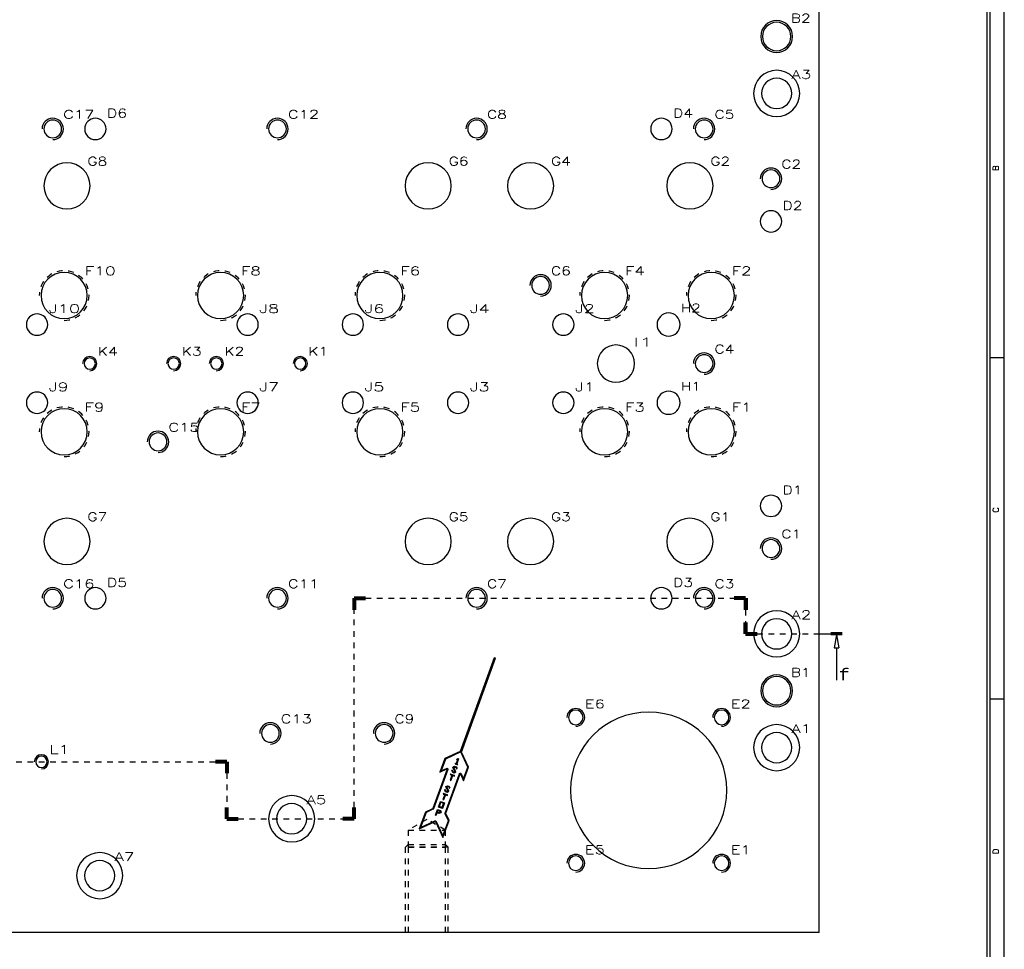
# Model space of a CAD drawing. Header units: inches. Extents: x 3 to 351, y 4 to 271.
# Tile 36 of 256: x 155 to 172, y 18 to 34. Entities that reach past the tile are written whole.
import ezdxf
from ezdxf.enums import TextEntityAlignment as Align

# ---------------------------------------------------------------- set-up
doc = ezdxf.new("R2010")
doc.units = ezdxf.units.IN
doc.header["$LTSCALE"] = 0.5
doc.header["$MEASUREMENT"] = 0
doc.linetypes.add('DIVIDE', pattern=[0.393701, 0.19685, -0.098425, 0, -0.098425])
doc.linetypes.add('HIDDEN', pattern=[0.225, 0.15, -0.075])
for name, color, linetype in [('MFB', 7, 'Continuous'), ('PLOTVIEW1', 7, 'Continuous'), ('STR_1', 7, 'Continuous')]:
    doc.layers.add(name, color=color, linetype=linetype)
doc.styles.add('VERO0-Simplex', font='simplex_.ttf')
doc.styles.add('VERO2-Courier New', font='cour.ttf')
doc.styles.add('VERO5-RomanD', font='romand__.ttf')

# ---------------------------------------------------------------- blocks, each defined once
blk = doc.blocks.new('ArrowheadSection')
at = {"color": 0}
for p, q in [((0, 1), (-1, 1)), ((0, 0.5), (-1, 0.5)), ((0, 0), (-1, 0)), ((0, -0.5), (-1, -0.5)), ((0, -1), (-1, -1))]:
    blk.add_line(p, q, dxfattribs=at)
blk = doc.blocks.new('ArrowheadSectionClosed')
at = {"color": 0}
for p, q in [((0, 0.02), (-1, 0.02)), ((0, 0.01), (-1, 0.01)), ((0, 0), (-1, 0)), ((0, -0.01), (-1, -0.01)), ((0, -0.02), (-1, -0.02)), ((-0.5, -0.02), (-0.7, -0.298)), ((-0.5, -0.02), (-0.3, -0.298)), ((-0.7, -0.298), (-0.3, -0.298)), ((-0.5, -0.298), (-0.5, -1))]:
    blk.add_line(p, q, dxfattribs=at)

msp = doc.modelspace()

# ---------------------------------------------------------------- linework, layer by layer
at = {"layer": 'MFB', "color": 254, "linetype": 'Continuous'}
for p, q in [((169.05, 18.098), (169.05, 38.098)), ((163.335, 22.928), (162.735, 21.28)), ((162.749, 21.28), (163.347, 22.924)), ((162.759, 21.271), (163.359, 22.92)), ((163.359, 22.92), (163.335, 22.928)), ((162.468, 21.156), (162.381, 20.917)), ((162.473, 21.151), (162.392, 20.928)), ((162.478, 21.147), (162.403, 20.94)), ((162.735, 21.28), (162.468, 21.156)), ((162.473, 21.151), (162.468, 21.156)), ((162.749, 21.28), (162.473, 21.151)), ((162.473, 21.151), (162.478, 21.147)), ((162.746, 21.272), (162.478, 21.147)), ((162.69, 21.136), (162.665, 21.069)), ((162.701, 21.149), (162.669, 21.061)), ((162.673, 21.142), (162.701, 21.156)), ((162.682, 21.139), (162.673, 21.142)), ((162.673, 21.142), (162.679, 21.131)), ((162.709, 21.153), (162.677, 21.065)), ((162.682, 21.139), (162.679, 21.131)), ((162.679, 21.131), (162.69, 21.136)), ((162.682, 21.139), (162.701, 21.149)), ((162.69, 21.136), (162.701, 21.149)), ((162.701, 21.156), (162.701, 21.149)), ((162.701, 21.156), (162.709, 21.153)), ((162.701, 21.149), (162.709, 21.153)), ((162.749, 21.28), (162.735, 21.28)), ((162.749, 21.28), (162.746, 21.272)), ((162.871, 21.004), (162.746, 21.272)), ((162.877, 21.004), (162.749, 21.28)), ((162.759, 21.271), (162.749, 21.28)), ((162.884, 21.004), (162.759, 21.271)), ((162.506, 20.968), (162.255, 20.277)), ((162.512, 20.966), (162.261, 20.275)), ((162.518, 20.963), (162.266, 20.273)), ((162.381, 20.917), (162.501, 20.973)), ((162.392, 20.928), (162.498, 20.978)), ((162.403, 20.94), (162.496, 20.984)), ((162.597, 20.953), (162.586, 20.948)), ((162.586, 20.948), (162.599, 20.92)), ((162.586, 20.948), (162.594, 20.945)), ((162.597, 20.953), (162.594, 20.945)), ((162.594, 20.945), (162.604, 20.925)), ((162.597, 20.953), (162.608, 20.93)), ((162.607, 21.007), (162.636, 21.02)), ((162.643, 20.927), (162.607, 21.007)), ((162.607, 21.007), (162.616, 21.004)), ((162.616, 21.004), (162.636, 21.013)), ((162.652, 20.924), (162.616, 21.004)), ((162.616, 21.004), (162.624, 21.001)), ((162.624, 21.001), (162.636, 21.006)), ((162.66, 20.921), (162.624, 21.001)), ((162.636, 21.02), (162.668, 21.008)), ((162.636, 21.02), (162.636, 21.013)), ((162.636, 21.013), (162.636, 21.006)), ((162.636, 21.013), (162.664, 21.003)), ((162.636, 21.006), (162.659, 20.998)), ((162.651, 21.074), (162.647, 21.062)), ((162.655, 21.066), (162.647, 21.062)), ((162.647, 21.062), (162.687, 21.048)), ((162.651, 21.074), (162.665, 21.069)), ((162.651, 21.074), (162.655, 21.066)), ((162.655, 21.066), (162.669, 21.061)), ((162.664, 21.003), (162.659, 20.998)), ((162.659, 20.998), (162.67, 20.974)), ((162.668, 21.008), (162.664, 21.003)), ((162.664, 21.003), (162.673, 20.983)), ((162.669, 21.061), (162.665, 21.069)), ((162.668, 21.008), (162.681, 20.98)), ((162.669, 21.061), (162.677, 21.065)), ((162.669, 21.061), (162.683, 21.056)), ((162.673, 20.983), (162.67, 20.974)), ((162.67, 20.974), (162.681, 20.98)), ((162.681, 20.98), (162.673, 20.983)), ((162.677, 21.065), (162.691, 21.06)), ((162.683, 21.056), (162.691, 21.06)), ((162.683, 21.056), (162.687, 21.048)), ((162.687, 21.048), (162.691, 21.06)), ((162.795, 20.797), (162.871, 21.004)), ((162.796, 20.781), (162.877, 21.004)), ((162.797, 20.766), (162.884, 21.004)), ((162.877, 21.004), (162.871, 21.004)), ((162.877, 21.004), (162.884, 21.004)), ((162.392, 20.928), (162.381, 20.917)), ((162.392, 20.928), (162.403, 20.94)), ((162.471, 20.198), (162.722, 20.889)), ((162.477, 20.196), (162.728, 20.887)), ((162.482, 20.194), (162.734, 20.885)), ((162.59, 20.863), (162.558, 20.775)), ((162.558, 20.775), (162.566, 20.779)), ((162.558, 20.775), (162.57, 20.771)), ((162.566, 20.886), (162.562, 20.874)), ((162.562, 20.874), (162.57, 20.877)), ((162.562, 20.874), (162.59, 20.863)), ((162.566, 20.886), (162.635, 20.86)), ((162.566, 20.886), (162.57, 20.877)), ((162.598, 20.867), (162.566, 20.779)), ((162.57, 20.771), (162.566, 20.779)), ((162.57, 20.877), (162.598, 20.867)), ((162.602, 20.859), (162.57, 20.771)), ((162.59, 20.863), (162.598, 20.867)), ((162.598, 20.867), (162.602, 20.859)), ((162.598, 20.867), (162.627, 20.857)), ((162.604, 20.925), (162.599, 20.92)), ((162.599, 20.92), (162.632, 20.908)), ((162.602, 20.859), (162.631, 20.849)), ((162.604, 20.925), (162.608, 20.93)), ((162.604, 20.925), (162.632, 20.915)), ((162.608, 20.93), (162.631, 20.922)), ((162.635, 20.86), (162.627, 20.857)), ((162.627, 20.857), (162.631, 20.849)), ((162.631, 20.922), (162.643, 20.927)), ((162.632, 20.915), (162.631, 20.922)), ((162.631, 20.849), (162.635, 20.86)), ((162.632, 20.915), (162.652, 20.924)), ((162.632, 20.908), (162.66, 20.921)), ((162.632, 20.915), (162.632, 20.908)), ((162.652, 20.924), (162.643, 20.927)), ((162.652, 20.924), (162.66, 20.921)), ((162.741, 20.885), (162.797, 20.766)), ((162.747, 20.888), (162.796, 20.781)), ((162.752, 20.89), (162.795, 20.797)), ((162.796, 20.781), (162.795, 20.797)), ((162.796, 20.781), (162.797, 20.766)), ((162.473, 20.613), (162.462, 20.607)), ((162.462, 20.607), (162.475, 20.579)), ((162.462, 20.607), (162.47, 20.604)), ((162.473, 20.613), (162.47, 20.604)), ((162.47, 20.604), (162.48, 20.584)), ((162.473, 20.613), (162.484, 20.589)), ((162.483, 20.666), (162.512, 20.679)), ((162.519, 20.587), (162.483, 20.666)), ((162.483, 20.666), (162.492, 20.663)), ((162.492, 20.663), (162.512, 20.672)), ((162.492, 20.663), (162.5, 20.66)), ((162.528, 20.584), (162.492, 20.663)), ((162.5, 20.66), (162.512, 20.666)), ((162.536, 20.58), (162.5, 20.66)), ((162.512, 20.679), (162.544, 20.667)), ((162.512, 20.679), (162.512, 20.672)), ((162.512, 20.672), (162.512, 20.666)), ((162.512, 20.672), (162.54, 20.662)), ((162.512, 20.666), (162.535, 20.657)), ((162.54, 20.662), (162.535, 20.657)), ((162.535, 20.657), (162.546, 20.634)), ((162.544, 20.667), (162.54, 20.662)), ((162.54, 20.662), (162.549, 20.642)), ((162.544, 20.667), (162.557, 20.639)), ((162.549, 20.642), (162.546, 20.634)), ((162.546, 20.634), (162.557, 20.639)), ((162.557, 20.639), (162.549, 20.642)), ((162.466, 20.523), (162.434, 20.435)), ((162.434, 20.435), (162.442, 20.438)), ((162.434, 20.435), (162.446, 20.43)), ((162.442, 20.545), (162.438, 20.533)), ((162.438, 20.533), (162.446, 20.537)), ((162.438, 20.533), (162.466, 20.523)), ((162.442, 20.545), (162.511, 20.52)), ((162.442, 20.545), (162.446, 20.537)), ((162.474, 20.526), (162.442, 20.438)), ((162.446, 20.43), (162.442, 20.438)), ((162.446, 20.537), (162.474, 20.526)), ((162.478, 20.518), (162.446, 20.43)), ((162.466, 20.523), (162.474, 20.526)), ((162.474, 20.526), (162.478, 20.518)), ((162.474, 20.526), (162.503, 20.516)), ((162.48, 20.584), (162.475, 20.579)), ((162.475, 20.579), (162.508, 20.567)), ((162.478, 20.518), (162.507, 20.508)), ((162.48, 20.584), (162.484, 20.589)), ((162.48, 20.584), (162.508, 20.574)), ((162.484, 20.589), (162.507, 20.581)), ((162.511, 20.52), (162.503, 20.516)), ((162.503, 20.516), (162.507, 20.508)), ((162.507, 20.581), (162.519, 20.587)), ((162.508, 20.574), (162.507, 20.581)), ((162.507, 20.508), (162.511, 20.52)), ((162.508, 20.574), (162.528, 20.584)), ((162.508, 20.567), (162.536, 20.58)), ((162.508, 20.574), (162.508, 20.567)), ((162.528, 20.584), (162.519, 20.587)), ((162.528, 20.584), (162.536, 20.58)), ((162.253, 20.275), (162.126, 20.216)), ((162.255, 20.269), (162.131, 20.211)), ((162.258, 20.264), (162.136, 20.207)), ((162.303, 20.163), (162.339, 20.263)), ((162.327, 20.211), (162.343, 20.255)), ((162.339, 20.263), (162.39, 20.245)), ((162.339, 20.263), (162.343, 20.255)), ((162.343, 20.255), (162.386, 20.239)), ((162.343, 20.255), (162.347, 20.247)), ((162.354, 20.304), (162.391, 20.404)), ((162.362, 20.308), (162.354, 20.304)), ((162.424, 20.279), (162.354, 20.304)), ((162.362, 20.308), (162.395, 20.396)), ((162.362, 20.308), (162.371, 20.312)), ((162.42, 20.287), (162.362, 20.308)), ((162.371, 20.312), (162.398, 20.388)), ((162.416, 20.295), (162.371, 20.312)), ((162.391, 20.404), (162.46, 20.379)), ((162.395, 20.396), (162.391, 20.404)), ((162.395, 20.396), (162.452, 20.375)), ((162.395, 20.396), (162.398, 20.388)), ((162.398, 20.388), (162.444, 20.371)), ((162.444, 20.371), (162.416, 20.295)), ((162.42, 20.287), (162.416, 20.295)), ((162.452, 20.375), (162.42, 20.287)), ((162.42, 20.287), (162.424, 20.279)), ((162.46, 20.379), (162.424, 20.279)), ((162.444, 20.371), (162.452, 20.375)), ((162.452, 20.375), (162.46, 20.379)), ((162.126, 20.216), (162.018, 19.918)), ((162.131, 20.211), (162.029, 19.93)), ((162.136, 20.207), (162.039, 19.942)), ((162.131, 20.211), (162.126, 20.216)), ((162.131, 20.211), (162.136, 20.207)), ((162.303, 20.163), (162.311, 20.167)), ((162.303, 20.163), (162.315, 20.159)), ((162.311, 20.167), (162.327, 20.211)), ((162.315, 20.159), (162.311, 20.167)), ((162.315, 20.159), (162.331, 20.203)), ((162.335, 20.215), (162.327, 20.211)), ((162.331, 20.203), (162.327, 20.211)), ((162.37, 20.195), (162.327, 20.211)), ((162.37, 20.189), (162.331, 20.203)), ((162.335, 20.215), (162.347, 20.247)), ((162.369, 20.202), (162.335, 20.215)), ((162.347, 20.247), (162.381, 20.234)), ((162.385, 20.209), (162.369, 20.202)), ((162.37, 20.195), (162.369, 20.202)), ((162.39, 20.205), (162.37, 20.195)), ((162.395, 20.2), (162.37, 20.189)), ((162.37, 20.189), (162.37, 20.195)), ((162.386, 20.239), (162.381, 20.234)), ((162.381, 20.234), (162.388, 20.219)), ((162.388, 20.219), (162.385, 20.209)), ((162.39, 20.205), (162.385, 20.209)), ((162.39, 20.245), (162.386, 20.239)), ((162.386, 20.239), (162.395, 20.219)), ((162.395, 20.219), (162.388, 20.219)), ((162.39, 20.245), (162.402, 20.22)), ((162.395, 20.219), (162.39, 20.205)), ((162.395, 20.2), (162.39, 20.205)), ((162.402, 20.22), (162.395, 20.2)), ((162.402, 20.22), (162.395, 20.219)), ((162.529, 20.064), (162.472, 20.186)), ((162.535, 20.064), (162.477, 20.189)), ((162.542, 20.065), (162.483, 20.191)), ((162.018, 19.918), (162.298, 20.049)), ((162.029, 19.93), (162.018, 19.918)), ((162.029, 19.93), (162.295, 20.054)), ((162.029, 19.93), (162.039, 19.942)), ((162.039, 19.942), (162.293, 20.06)), ((162.303, 20.047), (162.433, 19.767)), ((162.308, 20.05), (162.433, 19.783)), ((162.314, 20.052), (162.432, 19.799)), ((162.432, 19.799), (162.529, 20.064)), ((162.433, 19.767), (162.542, 20.065)), ((162.433, 19.783), (162.535, 20.064)), ((162.535, 20.064), (162.529, 20.064)), ((162.535, 20.064), (162.542, 20.065)), ((162.433, 19.783), (162.432, 19.799)), ((162.433, 19.783), (162.433, 19.767)), ((169.05, 18.098), (139.05, 18.098))]:
    msp.add_line(p, q, dxfattribs=at)
at = {"layer": 'MFB', "color": 100, "linetype": 'DIVIDE'}
for p, q in [((160.874, 20.098), (160.874, 23.973)), ((160.874, 23.973), (167.755, 23.973)), ((167.755, 23.973), (167.755, 23.348)), ((167.755, 23.348), (169.051, 23.348)), ((152.929, 21.098), (158.633, 21.098)), ((158.633, 21.098), (158.633, 20.098)), ((158.633, 20.098), (160.874, 20.098))]:
    msp.add_line(p, q, dxfattribs=at)
at = {"layer": 'MFB', "color": 96, "linetype": 'Continuous'}
for p, q in [((162.498, 20.978), (162.496, 20.984)), ((162.498, 20.978), (162.501, 20.973)), ((162.512, 20.966), (162.506, 20.968)), ((162.512, 20.966), (162.518, 20.963)), ((162.728, 20.887), (162.722, 20.889)), ((162.728, 20.887), (162.734, 20.885)), ((162.747, 20.888), (162.741, 20.885)), ((162.747, 20.888), (162.752, 20.89)), ((162.255, 20.269), (162.253, 20.275)), ((162.261, 20.275), (162.255, 20.277)), ((162.255, 20.269), (162.258, 20.264)), ((162.261, 20.275), (162.266, 20.273)), ((162.477, 20.196), (162.471, 20.198)), ((162.477, 20.189), (162.472, 20.186)), ((162.477, 20.196), (162.482, 20.194)), ((162.477, 20.189), (162.483, 20.191)), ((162.295, 20.054), (162.293, 20.06)), ((162.295, 20.054), (162.298, 20.049)), ((162.308, 20.05), (162.303, 20.047)), ((162.308, 20.05), (162.314, 20.052))]:
    msp.add_line(p, q, dxfattribs=at)
at = {"layer": 'MFB', "color": 254, "linetype": 'HIDDEN'}
for p, q in [((162.15, 20.087), (161.822, 19.898)), ((162.478, 19.898), (162.15, 20.087)), ((161.822, 19.898), (162.478, 19.898)), ((161.822, 19.898), (161.822, 19.598)), ((162.478, 19.598), (162.478, 19.898)), ((161.822, 19.645), (161.775, 19.598)), ((161.775, 18.098), (161.775, 19.598)), ((162.525, 19.598), (161.775, 19.598)), ((161.822, 19.645), (162.478, 19.645)), ((161.822, 19.598), (162.478, 19.598)), ((161.822, 19.598), (161.822, 18.098)), ((162.478, 19.645), (162.525, 19.598)), ((162.478, 18.098), (162.478, 19.598)), ((162.525, 18.098), (162.525, 19.598))]:
    msp.add_line(p, q, dxfattribs=at)
at = {"layer": 'MFB', "color": 254, "linetype": 'Continuous', "extrusion": (0, 0, -1)}
for centre, radius in [((-168.3, 33.848), 0.281), ((-168.3, 33.848), 0.25), ((-168.3, 32.848), 0.406), ((-168.3, 32.848), 0.266), ((-155.575, 32.223), 0.156), ((-156.325, 32.223), 0.188), ((-159.525, 32.223), 0.156), ((-163.025, 32.223), 0.156), ((-166.275, 32.223), 0.188), ((-167.025, 32.223), 0.156), ((-155.825, 31.223), 0.406), ((-162.175, 31.223), 0.406), ((-163.975, 31.223), 0.406), ((-166.775, 31.223), 0.406), ((-168.2, 31.348), 0.156), ((-168.2, 30.598), 0.188), ((-155.775, 29.295), 0.406), ((-158.525, 29.295), 0.406), ((-161.325, 29.295), 0.406), ((-164.15, 29.473), 0.156), ((-165.275, 29.295), 0.406), ((-167.15, 29.295), 0.406), ((-155.3, 28.785), 0.188), ((-159, 28.785), 0.188), ((-160.85, 28.785), 0.188), ((-162.7, 28.785), 0.188), ((-164.55, 28.785), 0.188), ((-166.4, 28.785), 0.203), ((-165.475, 28.098), 0.328), ((-167.025, 28.098), 0.156), ((-156.225, 28.098), 0.1), ((-157.7, 28.098), 0.1), ((-158.45, 28.098), 0.1), ((-159.925, 28.098), 0.1), ((-155.3, 27.41), 0.188), ((-159, 27.41), 0.188), ((-160.85, 27.41), 0.188), ((-162.7, 27.41), 0.188), ((-164.55, 27.41), 0.188), ((-166.4, 27.41), 0.203), ((-155.775, 26.9), 0.406), ((-158.525, 26.9), 0.406), ((-161.325, 26.9), 0.406), ((-165.275, 26.9), 0.406), ((-167.15, 26.9), 0.406), ((-157.425, 26.723), 0.156), ((-168.2, 25.598), 0.188), ((-155.825, 24.973), 0.406), ((-162.175, 24.973), 0.406), ((-163.975, 24.973), 0.406), ((-166.775, 24.973), 0.406), ((-168.2, 24.848), 0.156), ((-155.575, 23.973), 0.156), ((-156.325, 23.973), 0.188), ((-159.525, 23.973), 0.156), ((-163.025, 23.973), 0.156), ((-166.275, 23.973), 0.188), ((-167.025, 23.973), 0.156), ((-168.3, 23.348), 0.406), ((-168.3, 23.348), 0.266), ((-168.3, 22.348), 0.281), ((-168.3, 22.348), 0.25), ((-164.769, 21.88), 0.129), ((-167.332, 21.88), 0.129), ((-166.05, 20.598), 1.375), ((-159.4, 21.598), 0.156), ((-161.4, 21.598), 0.156), ((-168.3, 21.348), 0.406), ((-168.3, 21.348), 0.266), ((-155.375, 21.098), 0.1), ((-159.775, 20.098), 0.406), ((-159.775, 20.098), 0.266), ((-156.4, 19.098), 0.406), ((-164.769, 19.316), 0.129), ((-167.332, 19.316), 0.129), ((-156.4, 19.098), 0.266)]:
    msp.add_circle(centre, radius, dxfattribs=at)
at = {"layer": 'MFB', "color": 2, "linetype": 'Continuous'}
for centre, radius in [((155.575, 32.223), 0.188), ((159.525, 32.223), 0.188), ((163.025, 32.223), 0.188), ((167.025, 32.223), 0.188), ((168.2, 31.348), 0.188), ((164.15, 29.473), 0.188), ((156.225, 28.098), 0.125), ((157.7, 28.098), 0.125), ((158.45, 28.098), 0.125), ((159.925, 28.098), 0.125), ((167.025, 28.098), 0.188), ((157.425, 26.723), 0.188), ((168.2, 24.848), 0.188), ((155.575, 23.973), 0.188), ((159.525, 23.973), 0.188), ((163.025, 23.973), 0.188), ((167.025, 23.973), 0.188), ((164.769, 21.88), 0.156), ((167.332, 21.88), 0.156), ((159.4, 21.598), 0.188), ((161.4, 21.598), 0.188), ((155.375, 21.098), 0.125), ((164.769, 19.316), 0.156), ((167.332, 19.316), 0.156)]:
    msp.add_arc(centre, radius, 270, 180, dxfattribs=at)
at = {"layer": 'MFB', "color": 254, "linetype": 'HIDDEN'}
for centre in [(155.775, 29.295), (158.525, 29.295), (161.325, 29.295), (165.275, 29.295), (167.15, 29.295), (155.775, 26.9), (158.525, 26.9), (161.325, 26.9), (165.275, 26.9), (167.15, 26.9)]:
    msp.add_arc(centre, 0.437, 270, 180, dxfattribs=at)
at = {"layer": 'MFB', "color": 254, "linetype": 'Continuous', "extrusion": (0, 0, -1)}
for centre, radius, start, end in [((-162.503, 20.969), 0.0161, 65, 200), ((-162.503, 20.969), 0.01, 65, 200), ((-162.503, 20.969), 0.00394, 65, 200), ((-162.737, 20.883), 0.0161, 20, 155), ((-162.737, 20.883), 0.01, 20, 155), ((-162.737, 20.883), 0.00394, 20, 155), ((-162.251, 20.278), 0.00394, 200, 245), ((-162.251, 20.278), 0.01, 200, 245), ((-162.251, 20.278), 0.0161, 200, 245), ((-162.486, 20.193), 0.0161, 335, 20), ((-162.486, 20.193), 0.01, 335, 20), ((-162.486, 20.193), 0.00394, 335, 20), ((-162.299, 20.045), 0.0161, 65, 155), ((-162.299, 20.045), 0.01, 65, 155), ((-162.299, 20.045), 0.00394, 65, 155)]:
    msp.add_arc(centre, radius, start, end, dxfattribs=at)
at = {"layer": 'PLOTVIEW1', "color": 97, "linetype": 'Continuous'}
for p, q in [((172.002, 5.198), (172.002, 39.198)), ((172.052, 5.198), (172.052, 39.198)), ((172.302, 5.198), (172.302, 39.198)), ((172.302, 28.198), (172.052, 28.198)), ((172.302, 22.198), (172.052, 22.198))]:
    msp.add_line(p, q, dxfattribs=at)
at = {"layer": 'STR_1', "color": 100, "linetype": 'Continuous'}
msp.add_line((169.051, 23.348), (169.451, 23.348), dxfattribs=at)

# ---------------------------------------------------------------- block references
at = {"layer": 'MFB', "color": 100, "linetype": 'DIVIDE', "xscale": 0.2, "yscale": 0.024}
for p, rotation in [((160.874, 23.973), 90), ((167.755, 23.348), 270), ((158.633, 20.098), 270)]:
    msp.add_blockref('ArrowheadSection', p, dxfattribs=dict(at, rotation=rotation))
at = {"layer": 'MFB', "color": 100, "linetype": 'DIVIDE', "extrusion": (0, 0, -1), "xscale": 0.2, "yscale": 0.024}
for p in [(-160.874, 23.973), (-167.755, 23.348), (-158.633, 20.098)]:
    msp.add_blockref('ArrowheadSection', p, dxfattribs=at)
at = {"layer": 'MFB', "color": 100, "linetype": 'DIVIDE', "xscale": 0.2, "yscale": 0.024}
for p in [(167.755, 23.973), (158.633, 21.098), (160.874, 20.098)]:
    msp.add_blockref('ArrowheadSection', p, dxfattribs=at)
at = {"layer": 'MFB', "color": 100, "linetype": 'DIVIDE', "extrusion": (0, 0, -1), "xscale": 0.2, "yscale": 0.024}
for p, rotation in [((-167.755, 23.973), 90), ((-158.633, 21.098), 90), ((-160.874, 20.098), 270)]:
    msp.add_blockref('ArrowheadSection', p, dxfattribs=dict(at, rotation=rotation))
at = {"layer": 'STR_1', "color": 100, "linetype": 'Continuous', "xscale": 0.2, "yscale": 0.8160000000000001}
msp.add_blockref('ArrowheadSectionClosed', (169.451, 23.348), dxfattribs=at)

# ---------------------------------------------------------------- texts
at = {"layer": 'MFB', "color": 7, "linetype": 'Continuous', "style": 'VERO0-Simplex'}
for s, width, p, p2 in [('B2', 1.10599, (168.548, 34.095), (168.898, 34.095)), ('A3', 1.185358, (168.559, 33.107), (168.909, 33.107)), ('C17', 1.282617, (155.757, 32.404), (156.307, 32.404)), ('D6', 1.214546, (156.529, 32.426), (156.879, 32.426)), ('C12', 1.282617, (159.707, 32.404), (160.257, 32.404)), ('C8', 1.10599, (163.207, 32.404), (163.557, 32.404)), ('D4', 1.214546, (166.479, 32.426), (166.829, 32.426)), ('C5', 1.10599, (167.207, 32.404), (167.557, 32.404)), ('G8', 1.214546, (156.183, 31.581), (156.533, 31.581)), ('G6', 1.214546, (162.533, 31.581), (162.883, 31.581)), ('G4', 1.214546, (164.333, 31.581), (164.683, 31.581)), ('G2', 1.214546, (167.133, 31.581), (167.483, 31.581)), ('C2', 1.10599, (168.382, 31.529), (168.732, 31.529)), ('D2', 1.214546, (168.404, 30.801), (168.754, 30.801)), ('F10', 1.4499, (156.133, 29.653), (156.683, 29.653)), ('F8', 1.310939, (158.883, 29.653), (159.233, 29.653)), ('F6', 1.310939, (161.683, 29.653), (162.033, 29.653)), ('C6', 1.10599, (164.332, 29.654), (164.682, 29.654)), ('F4', 1.310939, (165.633, 29.653), (165.983, 29.653)), ('F2', 1.310939, (167.508, 29.653), (167.858, 29.653)), ('J10', 1.505846, (155.504, 28.989), (156.054, 28.989)), ('J8', 1.383996, (159.204, 28.989), (159.554, 28.989)), ('J6', 1.383996, (161.054, 28.989), (161.404, 28.989)), ('J4', 1.383996, (162.904, 28.989), (163.254, 28.989)), ('J2', 1.383996, (164.754, 28.989), (165.104, 28.989)), ('H2', 1.157918, (166.615, 29), (166.965, 29)), ('K4', 1.185358, (156.367, 28.24), (156.717, 28.24)), ('K3', 1.185358, (157.842, 28.24), (158.192, 28.24)), ('K2', 1.185358, (158.592, 28.24), (158.942, 28.24)), ('K1', 1.310455, (160.067, 28.24), (160.417, 28.24)), ('I1', 2.081673, (165.778, 28.401), (166.128, 28.401)), ('C4', 1.10599, (167.207, 28.279), (167.557, 28.279)), ('J9', 1.383996, (155.504, 27.614), (155.854, 27.614)), ('J7', 1.383996, (159.204, 27.614), (159.554, 27.614)), ('J5', 1.383996, (161.054, 27.614), (161.404, 27.614)), ('J3', 1.383996, (162.904, 27.614), (163.254, 27.614)), ('J1', 1.557602, (164.754, 27.614), (165.104, 27.614)), ('H1', 1.276999, (166.615, 27.625), (166.965, 27.625)), ('F9', 1.310939, (156.133, 27.258), (156.483, 27.258)), ('F7', 1.310939, (158.883, 27.258), (159.233, 27.258)), ('F5', 1.310939, (161.683, 27.258), (162.033, 27.258)), ('F3', 1.310939, (165.633, 27.258), (165.983, 27.258)), ('F1', 1.465676, (167.508, 27.258), (167.858, 27.258)), ('C15', 1.282617, (157.607, 26.904), (158.157, 26.904)), ('D1', 1.346222, (168.404, 25.801), (168.754, 25.801)), ('G7', 1.214546, (156.183, 25.331), (156.533, 25.331)), ('G5', 1.214546, (162.533, 25.331), (162.883, 25.331)), ('G3', 1.214546, (164.333, 25.331), (164.683, 25.331)), ('G1', 1.346222, (167.133, 25.331), (167.483, 25.331)), ('C1', 1.214131, (168.382, 25.029), (168.732, 25.029)), ('C16', 1.282617, (155.757, 24.154), (156.307, 24.154)), ('D5', 1.214546, (156.529, 24.176), (156.879, 24.176)), ('C11', 1.372858, (159.707, 24.154), (160.257, 24.154)), ('C7', 1.10599, (163.207, 24.154), (163.557, 24.154)), ('D3', 1.214546, (166.479, 24.176), (166.829, 24.176)), ('C3', 1.10599, (167.207, 24.154), (167.557, 24.154)), ('A2', 1.185358, (168.559, 23.607), (168.909, 23.607)), ('B1', 1.214131, (168.548, 22.595), (168.898, 22.595)), ('E6', 1.276999, (164.93, 22.041), (165.28, 22.041)), ('E2', 1.276999, (167.494, 22.041), (167.844, 22.041)), ('C13', 1.282617, (159.582, 21.779), (160.132, 21.779)), ('C9', 1.10599, (161.582, 21.779), (161.932, 21.779)), ('A1', 1.310455, (168.559, 21.607), (168.909, 21.607)), ('L1', 1.557602, (155.517, 21.24), (155.867, 21.24)), ('A5', 1.185358, (160.034, 20.357), (160.384, 20.357)), ('E5', 1.276999, (164.93, 19.478), (165.28, 19.478)), ('E1', 1.42338, (167.494, 19.478), (167.844, 19.478)), ('A7', 1.185358, (156.659, 19.357), (157.009, 19.357))]:
    msp.add_text(s, height=0.15, dxfattribs=dict(at, width=width)).set_placement(p, p2, align=Align.FIT)
at = {"layer": 'PLOTVIEW1', "color": 56, "linetype": 'Continuous', "style": 'VERO5-RomanD'}
for s, width, p, p2 in [('B', 1.000527, (172.202, 31.487), (172.202, 31.582)), ('C', 1.001727, (172.202, 25.476), (172.202, 25.574)), ('D', 1.001727, (172.202, 19.476), (172.202, 19.574))]:
    msp.add_text(s, height=0.1, rotation=90, dxfattribs=dict(at, width=width)).set_placement(p, p2, align=Align.FIT)
at = {"layer": 'STR_1', "color": 7, "linetype": 'Continuous', "style": 'VERO2-Courier New', "width": 0.932229}
msp.add_text('f', height=0.2, dxfattribs=at).set_placement((169.391, 22.532), (169.587, 22.532), align=Align.FIT)

doc.saveas('drawing.dxf')
